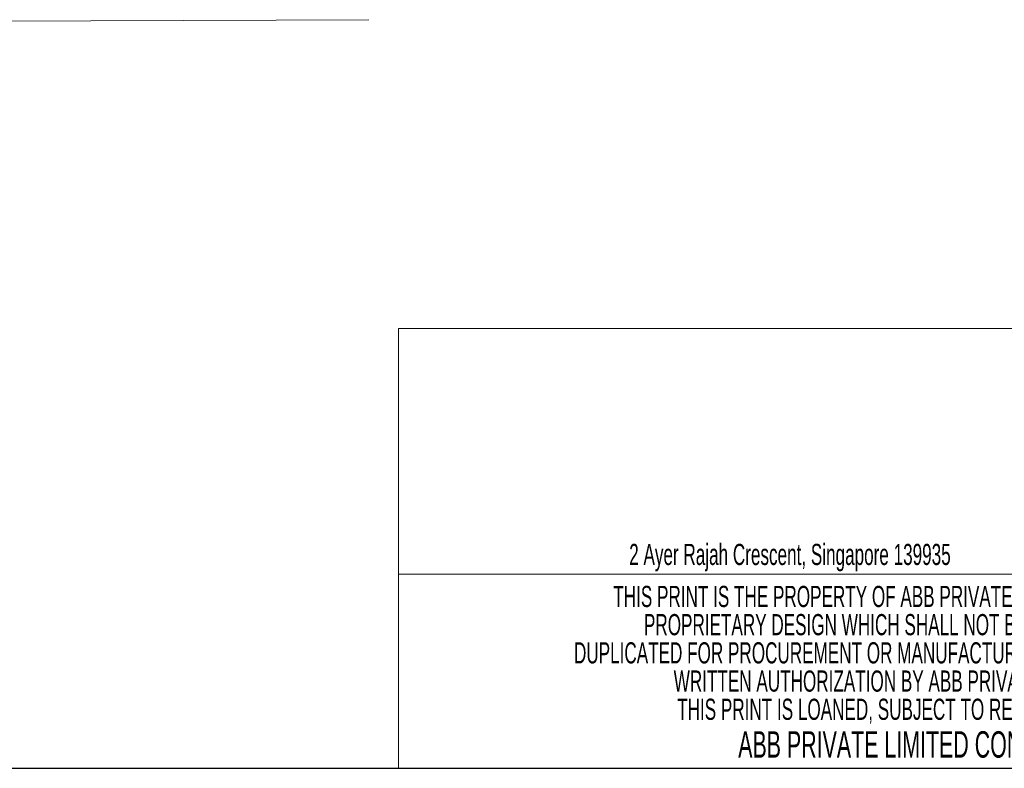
# Model space of a CAD drawing. Header units: millimetres. Extents: x 50 to 2915, y 50 to 2050.
# Tile 5 of 48: x 899 to 1391, y 50 to 425. Entities that reach past the tile are written whole.
import ezdxf

# ---------------------------------------------------------------- set-up
doc = ezdxf.new("R2010")
doc.units = ezdxf.units.MM
doc.header["$LTSCALE"] = 10
doc.layers.add('FORMAT', color=7, linetype='Continuous')
doc.styles.add('SLDTEXTSTYLE1', font='TXT', dxfattribs={"width": 0.605})

# ---------------------------------------------------------------- blocks, each defined once
blk = doc.blocks.new('SW_NOTE_2')
at = {"color": 0, "linetype": 'Continuous', "lineweight": 0, "char_height": 10.5833, "attachment_point": 2, "style": 'SLDTEXTSTYLE1'}
for s, insert in [('THIS PRINT IS THE PROPERTY OF ABB PRIVATE LIMITED, AND IT EMBODIES A', (222.91, 13.64)), ('PROPRIETARY DESIGN WHICH SHALL NOT BE DISCLOSED, USED, OR', (220.89, -0.47)), ('DUPLICATED FOR PROCUREMENT OR MANUFACTURING PURPOSES UNLESS SPECIFIC', (223.69, -14.58)), ('WRITTEN AUTHORIZATION BY ABB PRIVATE LIMITED, IS GIVEN.', (222.92, -28.69)), ('THIS PRINT IS LOANED, SUBJECT TO RETURN UPON DEMAND', (221.79, -42.8))]:
    blk.add_mtext(s, dxfattribs=dict(at, insert=insert))

msp = doc.modelspace()

# ---------------------------------------------------------------- linework, layer by layer
at = {"color": 7, "linetype": 'Continuous', "lineweight": 15}
msp.add_line((1073.394, 424.941), (850.255, 424.029), dxfattribs=at)
at = {"color": 7, "linetype": 'Continuous', "lineweight": 0}
for p, q in [((1616.456, 270.486), (1088.303, 270.486)), ((1088.303, 270.486), (1088.303, 50.486)), ((1616.456, 147.589), (1088.303, 147.589))]:
    msp.add_line(p, q, dxfattribs=at)
at = {"color": 7, "linetype": 'Continuous', "lineweight": 30}
msp.add_line((50, 50.486), (2912.557, 50.486), dxfattribs=at)
at = {"layer": 'FORMAT'}
msp.add_line((1088.303, 50.486), (2912.557, 50.486), dxfattribs=at)

# ---------------------------------------------------------------- block references
at = {"color": 7, "linetype": 'Continuous', "lineweight": 0}
msp.add_blockref('SW_NOTE_2', (1135.064, 128.103), dxfattribs=at)

# ---------------------------------------------------------------- texts
at = {"color": 7, "linetype": 'Continuous', "lineweight": 0, "style": 'SLDTEXTSTYLE1'}
for s, insert, char_height, attachment_point in [('2 Ayer Rajah Crescent, Singapore 139935', (1203.701, 162.757), 10.58333, 1), ('ABB PRIVATE LIMITED CONFIDENTIAL', (1356.665, 69.036), 13.22917, 2)]:
    msp.add_mtext(s, dxfattribs=dict(at, insert=insert, char_height=char_height, attachment_point=attachment_point))

doc.saveas('drawing.dxf')
